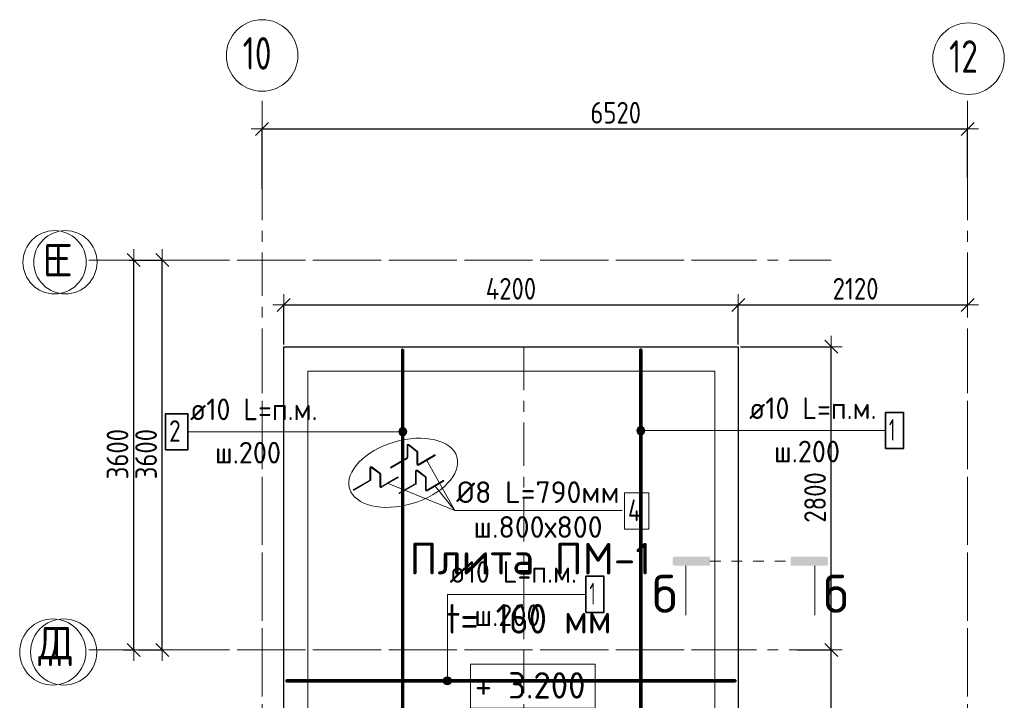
# Model space of a CAD drawing. Header units: metres. Extents: x -38 to 78, y -15 to 19.
# Tile 3 of 10: x 23.79 to 32.89, y 12.33 to 18.62. Entities that reach past the tile are written whole.
import ezdxf

# ---------------------------------------------------------------- set-up
doc = ezdxf.new("R2010")
doc.units = ezdxf.units.M
doc.header["$PDMODE"] = 65
for name, pattern in [('______11', [0.5, 0.4, -0.05, 0, -0.05]), ('______5', [1.1, 0.8, -0.1, 0.1, -0.1]), ('______9', [0.1, 0, -0.1])]:
    doc.linetypes.add(name, pattern=pattern)
for name, color, linetype, lineweight in [('XR$2$Перекрытие (1)', 7, 'Continuous', 35), ('XR$2$Текст_ примечание', 7, 'Continuous', 13), ('XR$3$Осевая линия (1)', 7, '______5', 13), ('XR$3$Размерная линия (1)', 7, 'Continuous', 13), ('XR$4$STANDARD_1', 7, 'Continuous', 25), ('XR$4$Арм. стержнями верхней зоны', 180, 'Continuous', 35), ('XR$4$Арм. стержнями нижней зоны', 180, 'Continuous', 35), ('XR$4$Осевая линия (1)', 7, '______5', 13), ('XR$4$Перекрытие (1)', 7, 'Continuous', 35), ('XR$4$Размерная линия (1)', 7, 'Continuous', 13), ('XR$4$Текст_ примечание', 7, 'Continuous', 13)]:
    doc.layers.add(name, color=color, linetype=linetype, lineweight=lineweight)
doc.styles.add('ISOCPEUR', font='txt')
doc.dimstyles.new('DIMSTYLE_9', dxfattribs={"dimtxt": 0.2, "dimasz": 0.2, "dimexe": 0, "dimexo": 0, "dimgap": 0.1, "dimtad": 2, "dimdec": 0, "dimlfac": 1000, "dimrnd": 5, "dimzin": 12, "dimdsep": 46, "dimtxsty": 'ISOCPEUR', "dimblk1": 'ALL_ML_STRICH', "dimblk2": 'ALL_ML_STRICH', "dimsah": 1, "dimcen": 0, "dimclrd": 7, "dimclre": 256, "dimclrt": 7, "dimadec": 0, "dimazin": 0, "dimtfac": 1, "dimtdec": 0, "dimtix": 1, "dimtmove": 2, "dimatfit": 3, "dimfxl": 0, "dimtzin": 0, "dimlwd": 0, "dimlwe": -3, "dimarcsym": 0})

# ---------------------------------------------------------------- blocks, each defined once
blk = doc.blocks.new('ALL_ML_STRICH')
at = {"color": 0, "linetype": 'ByBlock', "lineweight": -2}
for p, q in [((0, -0.5), (0, 0.5)), ((-1, 0), (0.5, 0)), ((-0.3, -0.3), (0.3, 0.3))]:
    blk.add_line(p, q, dxfattribs=at)
blk = doc.blocks.new('*D24')
at = {"layer": 'DEFPOINTS', "color": 7, "linetype": 'Continuous', "lineweight": 13, "transparency": 33554687}
for p in [(24.8158, 16.4), (24.8689, 12.8), (25.1079, 12.8)]:
    blk.add_point(p, dxfattribs=at)
at = {"layer": 'XR$3$Размерная линия (1)', "color": 9, "linetype": 'Continuous', "lineweight": -2, "true_color": 0xc7c7c7, "transparency": 33554687}
for p, q in [((24.8358, 16.4), (25.1079, 16.4)), ((24.8889, 12.8), (25.1079, 12.8))]:
    blk.add_line(p, q, dxfattribs=at)
at = {"layer": 'XR$3$Размерная линия (1)', "color": 7, "linetype": 'Continuous', "lineweight": -2, "transparency": 33554687}
blk.add_line((25.1079, 12.8), (25.1079, 16.4), dxfattribs=at)
at = {"layer": 'XR$3$Размерная линия (1)', "color": 7, "linetype": 'Continuous', "lineweight": 13, "transparency": 33554687, "xscale": 0.2, "yscale": 0.2, "zscale": 0.2}
for p, rotation in [((25.1079, 16.4), 90), ((25.1079, 12.8), 270)]:
    blk.add_blockref('ALL_ML_STRICH', p, dxfattribs=dict(at, rotation=rotation))
at = {"layer": 'XR$3$Размерная линия (1)', "color": 7, "linetype": 'Continuous', "lineweight": 13, "transparency": 33554687, "insert": (24.9579, 14.6083), "char_height": 0.2, "width": 0.666667, "attachment_point": 5, "rotation": 90, "style": 'ISOCPEUR'}
blk.add_mtext('\\W0.83;\\A1;{3600}', dxfattribs=at)
blk = doc.blocks.new('*D25')
at = {"layer": 'DEFPOINTS', "color": 7, "linetype": 'Continuous', "lineweight": 13, "transparency": 33554687}
for p in [(26.03, 17.6115), (32.55, 17.1836), (26.03, 17.0774)]:
    blk.add_point(p, dxfattribs=at)
at = {"layer": 'XR$3$Размерная линия (1)', "color": 9, "linetype": 'Continuous', "lineweight": -2, "true_color": 0xc7c7c7, "transparency": 33554687}
for p, q in [((26.03, 17.0574), (26.03, 17.6115)), ((32.55, 17.1636), (32.55, 17.6115))]:
    blk.add_line(p, q, dxfattribs=at)
at = {"layer": 'XR$3$Размерная линия (1)', "color": 7, "linetype": 'Continuous', "lineweight": -2, "transparency": 33554687}
blk.add_line((26.03, 17.6115), (32.55, 17.6115), dxfattribs=at)
at = {"layer": 'XR$3$Размерная линия (1)', "color": 7, "linetype": 'Continuous', "lineweight": 13, "transparency": 33554687, "xscale": 0.2, "yscale": 0.2, "zscale": 0.2, "rotation": 180}
blk.add_blockref('ALL_ML_STRICH', (26.03, 17.6115), dxfattribs=at)
at = {"layer": 'XR$3$Размерная линия (1)', "color": 7, "linetype": 'Continuous', "lineweight": 13, "transparency": 33554687, "xscale": 0.2, "yscale": 0.2, "zscale": 0.2}
blk.add_blockref('ALL_ML_STRICH', (32.55, 17.6115), dxfattribs=at)
at = {"layer": 'XR$3$Размерная линия (1)', "color": 7, "linetype": 'Continuous', "lineweight": 13, "transparency": 33554687, "insert": (29.2983, 17.7615), "char_height": 0.2, "width": 0.666667, "attachment_point": 5, "style": 'ISOCPEUR'}
blk.add_mtext('\\W0.83;\\A1;{6520}', dxfattribs=at)
blk = doc.blocks.new('*D26')
at = {"layer": 'DEFPOINTS', "color": 7, "linetype": 'Continuous', "lineweight": 13, "transparency": 33554687}
for p in [(26.23, 15.9858), (26.23, 15.6), (30.43, 15.6)]:
    blk.add_point(p, dxfattribs=at)
at = {"layer": 'XR$3$Размерная линия (1)', "color": 9, "linetype": 'Continuous', "lineweight": -2, "true_color": 0xc7c7c7, "transparency": 33554687}
for p, q in [((26.23, 15.62), (26.23, 15.9858)), ((30.43, 15.62), (30.43, 15.9858))]:
    blk.add_line(p, q, dxfattribs=at)
at = {"layer": 'XR$3$Размерная линия (1)', "color": 7, "linetype": 'Continuous', "lineweight": -2, "transparency": 33554687}
blk.add_line((26.23, 15.9858), (30.43, 15.9858), dxfattribs=at)
at = {"layer": 'XR$3$Размерная линия (1)', "color": 7, "linetype": 'Continuous', "lineweight": 13, "transparency": 33554687, "xscale": 0.2, "yscale": 0.2, "zscale": 0.2, "rotation": 180}
blk.add_blockref('ALL_ML_STRICH', (26.23, 15.9858), dxfattribs=at)
at = {"layer": 'XR$3$Размерная линия (1)', "color": 7, "linetype": 'Continuous', "lineweight": 13, "transparency": 33554687, "xscale": 0.2, "yscale": 0.2, "zscale": 0.2}
blk.add_blockref('ALL_ML_STRICH', (30.43, 15.9858), dxfattribs=at)
at = {"layer": 'XR$3$Размерная линия (1)', "color": 7, "linetype": 'Continuous', "lineweight": 13, "transparency": 33554687, "insert": (28.33, 16.1358), "char_height": 0.2, "width": 0.666667, "attachment_point": 5, "style": 'ISOCPEUR'}
blk.add_mtext('\\W0.83;\\A1;{4200}', dxfattribs=at)
blk = doc.blocks.new('*D27')
at = {"layer": 'DEFPOINTS', "color": 7, "linetype": 'Continuous', "lineweight": 13, "transparency": 33554687}
for p in [(30.43, 15.9858), (32.55, 15.9518), (30.43, 15.6)]:
    blk.add_point(p, dxfattribs=at)
at = {"layer": 'XR$3$Размерная линия (1)', "color": 9, "linetype": 'Continuous', "lineweight": -2, "true_color": 0xc7c7c7, "transparency": 33554687}
for p, q in [((30.43, 15.62), (30.43, 15.9858)), ((32.55, 15.9718), (32.55, 15.9858))]:
    blk.add_line(p, q, dxfattribs=at)
at = {"layer": 'XR$3$Размерная линия (1)', "color": 7, "linetype": 'Continuous', "lineweight": -2, "transparency": 33554687}
blk.add_line((30.43, 15.9858), (32.55, 15.9858), dxfattribs=at)
at = {"layer": 'XR$3$Размерная линия (1)', "color": 7, "linetype": 'Continuous', "lineweight": 13, "transparency": 33554687, "xscale": 0.2, "yscale": 0.2, "zscale": 0.2, "rotation": 180}
blk.add_blockref('ALL_ML_STRICH', (30.43, 15.9858), dxfattribs=at)
at = {"layer": 'XR$3$Размерная линия (1)', "color": 7, "linetype": 'Continuous', "lineweight": 13, "transparency": 33554687, "xscale": 0.2, "yscale": 0.2, "zscale": 0.2}
blk.add_blockref('ALL_ML_STRICH', (32.55, 15.9858), dxfattribs=at)
at = {"layer": 'XR$3$Размерная линия (1)', "color": 7, "linetype": 'Continuous', "lineweight": 13, "transparency": 33554687, "insert": (31.515, 16.1358), "char_height": 0.2, "width": 0.666667, "attachment_point": 5, "style": 'ISOCPEUR'}
blk.add_mtext('\\W0.83;\\A1;{2120}', dxfattribs=at)
blk = doc.blocks.new('*D28')
at = {"layer": 'DEFPOINTS', "color": 7, "linetype": 'Continuous', "lineweight": 13, "transparency": 33554687}
for p in [(30.9505, 12.8), (30.43, 9.6294), (31.2904, 9.6294)]:
    blk.add_point(p, dxfattribs=at)
at = {"layer": 'XR$3$Размерная линия (1)', "color": 9, "linetype": 'Continuous', "lineweight": -2, "true_color": 0xc7c7c7, "transparency": 33554687}
for p, q in [((30.9705, 12.8), (31.2904, 12.8)), ((30.45, 9.6294), (31.2904, 9.6294))]:
    blk.add_line(p, q, dxfattribs=at)
at = {"layer": 'XR$3$Размерная линия (1)', "color": 7, "linetype": 'Continuous', "lineweight": -2, "transparency": 33554687}
blk.add_line((31.2904, 9.6294), (31.2904, 12.8), dxfattribs=at)
at = {"layer": 'XR$3$Размерная линия (1)', "color": 7, "linetype": 'Continuous', "lineweight": 13, "transparency": 33554687, "xscale": 0.2, "yscale": 0.2, "zscale": 0.2}
for p, rotation in [((31.2904, 12.8), 90), ((31.2904, 9.6294), 270)]:
    blk.add_blockref('ALL_ML_STRICH', p, dxfattribs=dict(at, rotation=rotation))
at = {"layer": 'XR$3$Размерная линия (1)', "color": 7, "linetype": 'Continuous', "lineweight": 13, "transparency": 33554687, "insert": (31.1404, 11.2397), "char_height": 0.2, "width": 0.666667, "attachment_point": 5, "rotation": 90, "style": 'ISOCPEUR'}
blk.add_mtext('\\W0.83;\\A1;{3170}', dxfattribs=at)
blk = doc.blocks.new('*D29')
at = {"layer": 'DEFPOINTS', "color": 7, "linetype": 'Continuous', "lineweight": 13, "transparency": 33554687}
for p in [(30.43, 15.6), (30.9505, 12.8), (31.2904, 12.8)]:
    blk.add_point(p, dxfattribs=at)
at = {"layer": 'XR$3$Размерная линия (1)', "color": 9, "linetype": 'Continuous', "lineweight": -2, "true_color": 0xc7c7c7, "transparency": 33554687}
for p, q in [((30.45, 15.6), (31.2904, 15.6)), ((30.9705, 12.8), (31.2904, 12.8))]:
    blk.add_line(p, q, dxfattribs=at)
at = {"layer": 'XR$3$Размерная линия (1)', "color": 7, "linetype": 'Continuous', "lineweight": -2, "transparency": 33554687}
blk.add_line((31.2904, 12.8), (31.2904, 15.6), dxfattribs=at)
at = {"layer": 'XR$3$Размерная линия (1)', "color": 7, "linetype": 'Continuous', "lineweight": 13, "transparency": 33554687, "xscale": 0.2, "yscale": 0.2, "zscale": 0.2}
for p, rotation in [((31.2904, 15.6), 90), ((31.2904, 12.8), 270)]:
    blk.add_blockref('ALL_ML_STRICH', p, dxfattribs=dict(at, rotation=rotation))
at = {"layer": 'XR$3$Размерная линия (1)', "color": 7, "linetype": 'Continuous', "lineweight": 13, "transparency": 33554687, "insert": (31.1404, 14.2084), "char_height": 0.2, "width": 0.666667, "attachment_point": 5, "rotation": 90, "style": 'ISOCPEUR'}
blk.add_mtext('\\W0.83;\\A1;{2800}', dxfattribs=at)
blk = doc.blocks.new('*D37')
at = {"layer": 'DEFPOINTS', "color": 7, "linetype": 'Continuous', "lineweight": 13, "transparency": 33554687}
for p in [(24.7815, 16.4), (24.7305, 12.8), (24.8433, 12.8)]:
    blk.add_point(p, dxfattribs=at)
at = {"layer": 'XR$4$Размерная линия (1)', "color": 9, "linetype": 'Continuous', "lineweight": -2, "true_color": 0xc7c7c7, "transparency": 33554687}
for p, q in [((24.8015, 16.4), (24.8433, 16.4)), ((24.7505, 12.8), (24.8433, 12.8))]:
    blk.add_line(p, q, dxfattribs=at)
at = {"layer": 'XR$4$Размерная линия (1)', "color": 7, "linetype": 'Continuous', "lineweight": -2, "transparency": 33554687}
blk.add_line((24.8433, 12.8), (24.8433, 16.4), dxfattribs=at)
at = {"layer": 'XR$4$Размерная линия (1)', "color": 7, "linetype": 'Continuous', "lineweight": 13, "transparency": 33554687, "xscale": 0.2, "yscale": 0.2, "zscale": 0.2}
for p, rotation in [((24.8433, 16.4), 90), ((24.8433, 12.8), 270)]:
    blk.add_blockref('ALL_ML_STRICH', p, dxfattribs=dict(at, rotation=rotation))
at = {"layer": 'XR$4$Размерная линия (1)', "color": 7, "linetype": 'Continuous', "lineweight": 13, "transparency": 33554687, "insert": (24.6933, 14.6083), "char_height": 0.2, "width": 0.666667, "attachment_point": 5, "rotation": 90, "style": 'ISOCPEUR'}
blk.add_mtext('\\W0.83;\\A1;{3600}', dxfattribs=at)

msp = doc.modelspace()

# ---------------------------------------------------------------- hatches: boundary and pattern name
at = {"layer": 'XR$4$STANDARD_1', "linetype": 'Continuous', "lineweight": 25, "true_color": 0x000000, "transparency": 33554687}
for points in [[(29.8407, 13.577), (29.8432, 13.5768), (30.1682, 13.5768), (30.1682, 13.6604), (29.8432, 13.6604), (29.8407, 13.6603), (29.8382, 13.6598), (29.8358, 13.6589), (29.8335, 13.6578), (29.8313, 13.6564), (29.8294, 13.6547), (29.8277, 13.6528), (29.8263, 13.6506), (29.8252, 13.6484), (29.8244, 13.6459), (29.8239, 13.6434), (29.8237, 13.6409), (29.8237, 13.5964), (29.8239, 13.5938), (29.8244, 13.5913), (29.8252, 13.5889), (29.8263, 13.5866), (29.8277, 13.5845), (29.8294, 13.5825), (29.8313, 13.5809), (29.8335, 13.5794), (29.8358, 13.5783), (29.8382, 13.5775)], [(31.2437, 13.577), (31.2462, 13.5775), (31.2486, 13.5783), (31.2509, 13.5794), (31.253, 13.5809), (31.2549, 13.5825), (31.2566, 13.5845), (31.258, 13.5866), (31.2592, 13.5889), (31.26, 13.5913), (31.2605, 13.5938), (31.2607, 13.5964), (31.2607, 13.6409), (31.2605, 13.6434), (31.26, 13.6459), (31.2592, 13.6484), (31.258, 13.6506), (31.2566, 13.6528), (31.2549, 13.6547), (31.253, 13.6564), (31.2509, 13.6578), (31.2486, 13.6589), (31.2462, 13.6598), (31.2437, 13.6603), (31.2411, 13.6604), (30.9161, 13.6604), (30.9161, 13.5768), (31.2411, 13.5768)]]:
    msp.add_hatch(color=18, dxfattribs=at).paths.add_polyline_path(points)
at = {"layer": 'XR$4$Арм. стержнями верхней зоны', "linetype": 'Continuous', "lineweight": 13, "transparency": 33554687}
for points in [[(27.2978, 14.7965), (27.2978, 14.834), (27.2925, 14.8152)], [(27.2978, 14.834), (27.3113, 14.783), (27.3113, 14.8475)], [(27.2978, 14.834), (27.2978, 14.7965), (27.3113, 14.783)], [(27.3113, 14.8475), (27.33, 14.7777), (27.33, 14.8527)], [(27.3113, 14.8475), (27.3113, 14.783), (27.33, 14.7777)], [(27.33, 14.8527), (27.33, 14.7777), (27.3487, 14.783)], [(27.33, 14.8527), (27.3487, 14.783), (27.3487, 14.8475)], [(27.3487, 14.8475), (27.3487, 14.783), (27.3622, 14.7965)], [(27.3487, 14.8475), (27.3622, 14.7965), (27.3622, 14.834)], [(27.3622, 14.834), (27.3622, 14.7965), (27.3675, 14.8152)]]:
    msp.add_hatch(color=7, dxfattribs=at).paths.add_polyline_path(points)
at = {"layer": 'XR$4$Арм. стержнями нижней зоны', "linetype": 'Continuous', "lineweight": 13, "transparency": 33554687}
for points in [[(29.4977, 14.8069), (29.4977, 14.8444), (29.4925, 14.8256)], [(29.5113, 14.7934), (29.5113, 14.8579), (29.4977, 14.8444)], [(29.5113, 14.7934), (29.4977, 14.8444), (29.4977, 14.8069)], [(29.53, 14.7881), (29.53, 14.8631), (29.5113, 14.8579)], [(29.53, 14.7881), (29.5113, 14.8579), (29.5113, 14.7934)], [(29.5487, 14.7934), (29.5487, 14.8579), (29.53, 14.8631)], [(29.5487, 14.7934), (29.53, 14.8631), (29.53, 14.7881)], [(29.5622, 14.8069), (29.5622, 14.8444), (29.5487, 14.8579)], [(29.5622, 14.8069), (29.5487, 14.8579), (29.5487, 14.7934)], [(29.5622, 14.8444), (29.5622, 14.8069), (29.5675, 14.8256)], [(27.7744, 12.5335), (27.7099, 12.5335), (27.7047, 12.5147)], [(27.7744, 12.5335), (27.7047, 12.5147), (27.7797, 12.5147)], [(27.7797, 12.5147), (27.7047, 12.5147), (27.7099, 12.496)], [(27.7609, 12.547), (27.7234, 12.547), (27.7099, 12.5335)], [(27.7609, 12.547), (27.7099, 12.5335), (27.7744, 12.5335)], [(27.7797, 12.5147), (27.7099, 12.496), (27.7744, 12.496)], [(27.7744, 12.496), (27.7099, 12.496), (27.7234, 12.4825)], [(27.7234, 12.547), (27.7609, 12.547), (27.7422, 12.5522)], [(27.7744, 12.496), (27.7234, 12.4825), (27.7609, 12.4825)], [(27.7609, 12.4825), (27.7234, 12.4825), (27.7422, 12.4772)]]:
    msp.add_hatch(color=7, dxfattribs=at).paths.add_polyline_path(points)

# ---------------------------------------------------------------- linework, layer by layer
at = {"layer": 'XR$2$Перекрытие (1)', "color": 7, "linetype": 'Continuous', "lineweight": 13, "transparency": 33554687}
for p, q in [((26.23, 15.6), (26.23, 9.6294)), ((30.43, 15.6), (26.23, 15.6)), ((30.43, 9.6294), (30.43, 15.6))]:
    msp.add_line(p, q, dxfattribs=at)
at = {"layer": 'XR$2$Текст_ примечание', "color": 7, "linetype": 'Continuous', "lineweight": 13, "transparency": 33554687}
msp.add_lwpolyline([(27.9551, 12.2614), (29.1088, 12.2614), (29.1088, 12.6677), (27.9551, 12.6677), (27.9551, 12.2614)], dxfattribs=at)
at = {"layer": 'XR$3$Осевая линия (1)', "color": 253, "linetype": '______11', "lineweight": 13, "true_color": 0xa0a0a0, "transparency": 33554687}
for p, q in [((26.03, 9.07), (26.03, 17.89)), ((32.55, 9.07), (32.55, 17.89)), ((24.6, 16.4), (31.29, 16.4)), ((24.6, 12.8), (31.29, 12.8))]:
    msp.add_line(p, q, dxfattribs=at)
at = {"layer": 'XR$3$Осевая линия (1)', "color": 7, "linetype": 'Continuous', "lineweight": 13, "transparency": 33554687}
for centre, radius in [((26.0304, 18.2901), 0.3304), ((32.559, 18.2609), 0.3304), ((24.2124, 16.3805), 0.2924), ((24.1958, 12.7805), 0.3058)]:
    msp.add_circle(centre, radius, dxfattribs=at)
at = {"layer": 'XR$4$STANDARD_1', "color": 7, "linetype": 'Continuous', "lineweight": 13, "transparency": 33554687}
for p, q in [((29.9452, 13.5768), (29.9452, 13.1201)), ((31.1391, 13.5768), (31.1391, 13.1201))]:
    msp.add_line(p, q, dxfattribs=at)
at = {"layer": 'XR$4$STANDARD_1', "color": 7, "linetype": '______9', "lineweight": 13, "transparency": 33554687}
msp.add_line((30.1682, 13.6186), (30.9161, 13.6186), dxfattribs=at)
at = {"layer": 'XR$4$STANDARD_1', "color": 7, "linetype": 'Continuous', "lineweight": 13, "transparency": 33554687}
msp.add_lwpolyline([(26.4529, 9.6534), (26.4529, 15.3734), (30.2129, 15.3734), (30.2129, 9.7934), (26.2429, 9.7934)], dxfattribs=at)
at = {"layer": 'XR$4$Арм. стержнями верхней зоны', "color": 7, "linetype": 'Continuous', "lineweight": 13, "transparency": 33554687}
for p, q in [((27.33, 14.8527), (27.33, 14.8527)), ((25.3442, 14.8152), (27.1442, 14.8152)), ((27.1442, 14.8152), (27.33, 14.8152)), ((27.2925, 14.8152), (27.2925, 14.8152)), ((27.33, 14.7777), (27.33, 14.7777)), ((27.3675, 14.8152), (27.3675, 14.8152))]:
    msp.add_line(p, q, dxfattribs=at)
at = {"layer": 'XR$4$Арм. стержнями верхней зоны', "color": 4, "linetype": 'Continuous', "lineweight": 50, "transparency": 33554687}
msp.add_lwpolyline([(27.335, 15.575), (27.335, 9.6544), (27.325, 9.6544), (27.325, 15.575), (27.335, 15.575)], dxfattribs=at)
at = {"layer": 'XR$4$Арм. стержнями верхней зоны', "color": 7, "linetype": 'Continuous', "lineweight": 35, "transparency": 33554687}
msp.add_lwpolyline([(25.1375, 14.6486), (25.3442, 14.6486), (25.3442, 14.9819), (25.1375, 14.9819), (25.1375, 14.6486)], dxfattribs=at)
at = {"layer": 'XR$4$Арм. стержнями верхней зоны', "color": 7, "linetype": 'Continuous', "lineweight": 13, "transparency": 33554687}
msp.add_circle((27.33, 14.8152), 0.0375, dxfattribs=at)
at = {"layer": 'XR$4$Арм. стержнями нижней зоны', "color": 7, "linetype": 'Continuous', "lineweight": 13, "transparency": 33554687}
for p, q in [((29.53, 14.8631), (29.53, 14.8631)), ((29.4925, 14.8256), (29.4925, 14.8256)), ((30.5106, 14.8256), (29.53, 14.8256)), ((29.53, 14.7881), (29.53, 14.7881)), ((29.5675, 14.8256), (29.5675, 14.8256)), ((30.5106, 14.8256), (31.7906, 14.8256)), ((27.7422, 13.3132), (29.0222, 13.3132)), ((27.7422, 13.3132), (27.7422, 12.5147)), ((27.7047, 12.5147), (27.7047, 12.5147)), ((27.7422, 12.5522), (27.7422, 12.5522)), ((27.7422, 12.4772), (27.7422, 12.4772)), ((27.7797, 12.5147), (27.7797, 12.5147))]:
    msp.add_line(p, q, dxfattribs=at)
at = {"layer": 'XR$4$Арм. стержнями нижней зоны', "color": 4, "linetype": 'Continuous', "lineweight": 50, "transparency": 33554687}
for points in [[(29.535, 15.575), (29.535, 9.6544), (29.525, 9.6544), (29.525, 15.575), (29.535, 15.575)], [(30.405, 12.5097), (26.255, 12.5097), (26.255, 12.5197), (30.405, 12.5197), (30.405, 12.5097)]]:
    msp.add_lwpolyline(points, dxfattribs=at)
at = {"layer": 'XR$4$Арм. стержнями нижней зоны', "color": 7, "linetype": 'Continuous', "lineweight": 35, "transparency": 33554687}
for points in [[(31.7906, 14.6589), (31.9573, 14.6589), (31.9573, 14.9923), (31.7906, 14.9923), (31.7906, 14.6589)], [(29.0222, 13.1465), (29.1888, 13.1465), (29.1888, 13.4799), (29.0222, 13.4799), (29.0222, 13.1465)]]:
    msp.add_lwpolyline(points, dxfattribs=at)
at = {"layer": 'XR$4$Арм. стержнями нижней зоны', "color": 7, "linetype": 'Continuous', "lineweight": 13, "transparency": 33554687}
for centre in [(29.53, 14.8256), (27.7422, 12.5147)]:
    msp.add_circle(centre, 0.0375, dxfattribs=at)
at = {"layer": 'XR$4$Осевая линия (1)', "color": 253, "linetype": '______11', "lineweight": 13, "true_color": 0xa0a0a0, "transparency": 33554687}
for p, q in [((30.43, 16.4), (24.3997, 16.4)), ((26.03, 15.6), (26.03, 8.0763)), ((28.45, 15.6), (28.45, 8.0763)), ((32.55, 15.6), (32.55, 8.0763)), ((30.43, 12.8), (24.3997, 12.8))]:
    msp.add_line(p, q, dxfattribs=at)
at = {"layer": 'XR$4$Осевая линия (1)', "color": 7, "linetype": 'Continuous', "lineweight": 13, "transparency": 33554687}
for centre, radius in [((24.1122, 16.3805), 0.2924), ((24.0955, 12.7805), 0.3058)]:
    msp.add_circle(centre, radius, dxfattribs=at)
at = {"layer": 'XR$4$Перекрытие (1)', "color": 7, "linetype": 'Continuous', "lineweight": 25, "transparency": 33554687}
for p, q in [((26.23, 9.6294), (26.23, 15.6)), ((26.23, 15.6), (30.43, 15.6)), ((30.43, 15.6), (30.43, 9.6294))]:
    msp.add_line(p, q, dxfattribs=at)
at = {"layer": 'XR$4$Текст_ примечание', "color": 7, "linetype": 'Continuous', "lineweight": 13, "transparency": 33554687}
for p, q in [((27.3692, 14.577), (27.3692, 14.6874)), ((27.3762, 14.577), (27.3762, 14.6874)), ((27.3818, 14.6902), (27.4602, 14.631)), ((27.386, 14.6958), (27.4644, 14.6365)), ((27.2183, 14.4864), (27.3675, 14.574)), ((27.2219, 14.4803), (27.371, 14.568)), ((27.4616, 14.5154), (27.4616, 14.6282)), ((27.4686, 14.5154), (27.4686, 14.6282)), ((27.4739, 14.5124), (27.6245, 14.601)), ((27.4774, 14.5064), (27.6281, 14.5949)), ((27.0266, 14.3723), (27.0266, 14.4827)), ((27.0336, 14.3723), (27.0336, 14.4827)), ((27.0392, 14.4855), (27.1176, 14.4262)), ((27.0434, 14.4911), (27.1218, 14.4318)), ((27.8102, 14.0882), (27.5513, 14.5498)), ((27.1189, 14.3107), (27.1189, 14.4235)), ((27.1259, 14.3107), (27.1259, 14.4235)), ((27.1312, 14.3077), (27.2819, 14.3963)), ((27.1348, 14.3017), (27.2854, 14.3902)), ((27.4482, 14.3404), (27.4482, 14.4507)), ((27.4552, 14.3404), (27.4552, 14.4507)), ((27.4608, 14.4535), (27.5391, 14.3943)), ((27.465, 14.4591), (27.5434, 14.3999)), ((27.5405, 14.2788), (27.5405, 14.3915)), ((27.5475, 14.2788), (27.5475, 14.3915)), ((26.8757, 14.2816), (27.0248, 14.3693)), ((26.8793, 14.2756), (27.0284, 14.3633)), ((27.8102, 14.0882), (27.1957, 14.3375)), ((27.2973, 14.2497), (27.4464, 14.3373)), ((27.3008, 14.2436), (27.45, 14.3313)), ((27.5528, 14.2757), (27.7035, 14.3643)), ((27.5564, 14.2697), (27.707, 14.3583))]:
    msp.add_line(p, q, dxfattribs=at)
for points in [[(29.3568, 14.0882), (27.8102, 14.0882), (27.6302, 14.3131)], [(29.3778, 13.9162), (29.6045, 13.9162), (29.6045, 14.2496), (29.3778, 14.2496), (29.3778, 13.9162)]]:
    msp.add_lwpolyline(points, dxfattribs=at)
for centre, radius, start, end in [((27.3797, 14.6874), 0.0105, 52.90778, 180), ((27.3797, 14.6874), 0.0035, 52.90778, 180), ((27.3657, 14.577), 0.0035, 300.44704, 0), ((27.3657, 14.577), 0.0105, 300.44704, 0), ((27.4581, 14.6282), 0.0035, 0, 52.90778), ((27.4581, 14.6282), 0.0105, 0, 52.90778), ((27.6263, 14.598), 0.0035, 300.44704, 120.44704), ((27.0371, 14.4827), 0.0105, 52.90778, 180), ((27.0371, 14.4827), 0.0035, 52.90778, 180), ((27.2201, 14.4833), 0.0035, 120.44704, 300.44704), ((27.4721, 14.5154), 0.0105, 180, 300.44704), ((27.4721, 14.5154), 0.0035, 180, 300.44704), ((27.1154, 14.4235), 0.0035, 0, 52.90778), ((27.1154, 14.4235), 0.0105, 0, 52.90778), ((27.2837, 14.3932), 0.0035, 300.44704, 120.44704), ((27.4587, 14.4507), 0.0105, 52.90778, 180), ((27.4587, 14.4507), 0.0035, 52.90778, 180), ((27.537, 14.3915), 0.0035, 0, 52.90778), ((27.537, 14.3915), 0.0105, 0, 52.90778), ((27.0231, 14.3723), 0.0035, 300.44704, 0), ((27.0231, 14.3723), 0.0105, 300.44704, 0), ((27.1294, 14.3107), 0.0105, 180, 300.44704), ((27.1294, 14.3107), 0.0035, 180, 300.44704), ((27.4447, 14.3404), 0.0035, 300.44704, 0), ((27.4447, 14.3404), 0.0105, 300.44704, 0), ((27.7052, 14.3613), 0.0035, 300.44704, 120.44704), ((26.8775, 14.2786), 0.0035, 120.44704, 300.44704), ((27.2991, 14.2467), 0.0035, 120.44704, 300.44704), ((27.551, 14.2788), 0.0105, 180, 300.44704), ((27.551, 14.2788), 0.0035, 180, 300.44704)]:
    msp.add_arc(centre, radius, start, end, dxfattribs=at)
msp.add_ellipse((27.3346, 14.436), major_axis=(0.4959, 0.1462), ratio=0.571928, dxfattribs=at)

# ---------------------------------------------------------------- texts
at = {"layer": 'XR$2$Текст_ примечание', "color": 7, "linetype": 'Continuous', "lineweight": 13, "transparency": 33554687, "style": 'ISOCPEUR'}
for s, insert, char_height, width, attachment_point in [('\\A1;{\\fISOCPEUR|i0|b0;\\H0.292500;\\W1.000000;\\C7;Плита ПМ-1}\\P', (28.509, 13.6427), 0.2925, 2.30325, 5), ('\\A1;{\\fISOCPEUR|i0|b0;\\H0.273000;\\W0.909091;\\C7;t= 160 мм}\\P', (27.7359, 12.951), 0.273, 1.605426, 7), ('\\W0.96;+ 3.200', (27.9957, 12.3508), 0.24375, 1.188274, 7)]:
    msp.add_mtext(s, dxfattribs=dict(at, insert=insert, char_height=char_height, width=width, attachment_point=attachment_point))
at = {"layer": 'XR$3$Осевая линия (1)', "color": 7, "linetype": 'Continuous', "lineweight": 13, "transparency": 33554687, "char_height": 0.3, "attachment_point": 7, "style": 'ISOCPEUR'}
for s, insert, width in [('\\W0.75;10', (25.8504, 18.1596), 0.472281), ('\\W0.75;12', (32.379, 18.1304), 0.472281), ('\\W0.78;Е', (24.1074, 16.25), 0.326407), ('\\W0.82;Д', (24.0608, 12.65), 0.392646)]:
    msp.add_mtext(s, dxfattribs=dict(at, insert=insert, width=width))
at = {"layer": 'XR$4$STANDARD_1', "color": 7, "linetype": 'Continuous', "lineweight": 13, "transparency": 33554687, "char_height": 0.35, "width": 0.381111, "attachment_point": 5, "style": 'ISOCPEUR'}
for insert in [(29.7513, 13.3179), (31.333, 13.3179)]:
    msp.add_mtext('\\A1;{\\fISOCPEUR|i0|b0;\\H0.350000;\\W1.000000;\\C7;б}\\P', dxfattribs=dict(at, insert=insert))
at = {"layer": 'XR$4$Арм. стержнями верхней зоны', "color": 7, "linetype": 'Continuous', "lineweight": 25, "transparency": 33554687, "char_height": 0.2, "attachment_point": 7, "style": 'ISOCPEUR'}
for s, insert, width in [('\\W0.94;ø10 L=п.м.', (25.3642, 14.9219), 1.333221), ('\\W0.78;2', (25.1708, 14.7219), 0.217605), ('\\W0.95;ш.200 ', (25.5942, 14.5219), 0.874664)]:
    msp.add_mtext(s, dxfattribs=dict(at, insert=insert, width=width))
at = {"layer": 'XR$4$Арм. стержнями нижней зоны', "color": 7, "linetype": 'Continuous', "lineweight": 25, "transparency": 33554687, "char_height": 0.2, "attachment_point": 7, "style": 'ISOCPEUR'}
for s, insert, width in [('\\W0.94;ø10 L=п.м.', (30.5306, 14.9323), 1.333221), ('\\W0.56;1', (31.8239, 14.7323), 0.155556), ('\\W0.95;ш.200 ', (30.7606, 14.5323), 0.874664), ('\\W0.94;ø10 L=п.м.', (27.7622, 13.4199), 1.333221), ('\\W0.56;1', (29.0555, 13.2199), 0.155556), ('\\W0.95;ш.200 ', (27.9922, 13.0199), 0.874664)]:
    msp.add_mtext(s, dxfattribs=dict(at, insert=insert, width=width))
at = {"layer": 'XR$4$Осевая линия (1)', "color": 7, "linetype": 'Continuous', "lineweight": 13, "transparency": 33554687, "char_height": 0.3, "attachment_point": 7, "style": 'ISOCPEUR'}
for s, insert, width in [('\\W0.78;Е', (24.0072, 16.25), 0.326407), ('\\W0.82;Д', (23.9605, 12.65), 0.392646)]:
    msp.add_mtext(s, dxfattribs=dict(at, insert=insert, width=width))
at = {"layer": 'XR$4$Текст_ примечание', "color": 7, "linetype": 'Continuous', "lineweight": 13, "transparency": 33554687, "insert": (28.5794, 14.3569), "char_height": 0.2, "width": 1.5535, "attachment_point": 2, "line_spacing_factor": 0.963855}
msp.add_mtext('\\A1;{\\fISOCPEUR|i0|b0;\\H0.200000;\\W1.000000;\\C7;Ø8 L=790мм}\\P{\\fISOCPEUR|i0|b0;\\H0.200000;\\W1.000000;\\C7;ш.800х800}\\P', dxfattribs=at)
at = {"layer": 'XR$4$Текст_ примечание', "color": 7, "linetype": 'Continuous', "lineweight": 13, "transparency": 33554687, "insert": (29.4111, 13.9896), "char_height": 0.2, "width": 0.239889, "attachment_point": 7, "rotation": 360, "style": 'ISOCPEUR'}
msp.add_mtext('\\W0.80;4', dxfattribs=at)

# ---------------------------------------------------------------- dimensions: what is measured, and where the dimension line sits
at = {"layer": 'XR$3$Размерная линия (1)', "color": 7, "linetype": 'Continuous', "lineweight": 13, "transparency": 33554687}
for base, p1, p2, picture, middle in [((32.55, 17.6115), (26.03, 17.0574), (32.55, 17.1636), '*D25', (29.2983, 17.7615)), ((30.43, 15.9858), (26.23, 15.62), (30.43, 15.62), '*D26', (28.33, 16.1358)), ((32.55, 15.9858), (30.43, 15.62), (32.55, 15.9718), '*D27', (31.515, 16.1358))]:
    dim = msp.add_linear_dim(base=base, p1=p1, p2=p2, dimstyle='DIMSTYLE_9', override={"dimpost": '<>', "dimclrd": 7, "dimclre": 9, "dimclrt": 7, "dimlwd": 0, "dimlwe": 65533}, dxfattribs=at)
    dim.commit()
    dim.dimension.update_dxf_attribs({"geometry": picture, "text_midpoint": middle, "dimtype": 160})
for base, p1, p2, picture, middle in [((25.1079, 16.4), (24.8889, 12.8), (24.8358, 16.4), '*D24', (24.9579, 14.6083)), ((31.2904, 15.6), (30.9705, 12.8), (30.45, 15.6), '*D29', (31.1404, 14.2084)), ((31.2904, 12.8), (30.45, 9.6294), (30.9705, 12.8), '*D28', (31.1404, 11.2397))]:
    dim = msp.add_linear_dim(base=base, p1=p1, p2=p2, angle=90, dimstyle='DIMSTYLE_9', override={"dimpost": '<>', "dimclrd": 7, "dimclre": 9, "dimclrt": 7, "dimlwd": 0, "dimlwe": 65533}, dxfattribs=at)
    dim.commit()
    dim.dimension.update_dxf_attribs({"geometry": picture, "text_midpoint": middle, "dimtype": 160})
at = {"layer": 'XR$4$Размерная линия (1)', "color": 7, "linetype": 'Continuous', "lineweight": 13, "transparency": 33554687}
dim = msp.add_linear_dim(base=(24.8433, 16.4), p1=(24.7505, 12.8), p2=(24.8015, 16.4), angle=90, dimstyle='DIMSTYLE_9', override={"dimpost": '<>', "dimclrd": 7, "dimclre": 9, "dimclrt": 7, "dimlwd": 0, "dimlwe": 65533}, dxfattribs=at)
dim.commit()
dim.dimension.update_dxf_attribs({"geometry": '*D37', "text_midpoint": (24.6933, 14.6083), "dimtype": 160})

doc.saveas('drawing.dxf')
